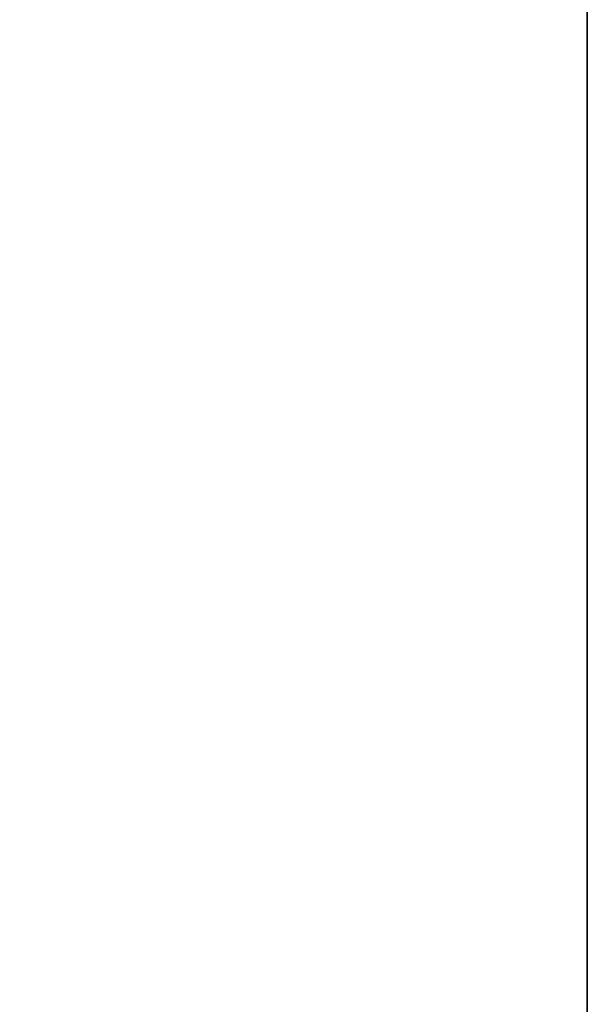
# Model space of a CAD drawing. Header units: millimetres. Extents: x 0 to 297, y 0 to 210.
# Tile 148 of 256: x 55.728 to 56.014, y 157.774 to 158.269. Entities that reach past the tile are written whole.
import ezdxf

# ---------------------------------------------------------------- set-up
doc = ezdxf.new("R2010")
doc.units = ezdxf.units.MM
doc.header["$LTSCALE"] = 16.335
doc.layers.get('0').update_dxf_attribs({"linetype": 'CONTINUOUS'})
for name, color, linetype in [('AXES_REF', 7, 'CONTINUOUS'), ('INTFCLR_1', 7, 'CONTINUOUS'), ('INTFCLR_72935', 7, 'CONTINUOUS')]:
    doc.layers.add(name, color=color, linetype=linetype)

msp = doc.modelspace()

# ---------------------------------------------------------------- linework, layer by layer
at = {"color": 7, "linetype": 'Continuous'}
for radius in [6.78708, 6.7865, 6.74304]:
    msp.add_circle((57.46373, 154.71146), radius, dxfattribs=at)
for radius, start, end in [(6.72, 278.277129, 261.722871), (6.874, 193.234383, 36.724612)]:
    msp.add_arc((57.46373, 154.71146), radius, start, end, dxfattribs=at)
at = {"layer": 'AXES_REF', "color": 9, "linetype": 'Continuous'}
for radius in [6.19116, 4.15]:
    msp.add_circle((57.46373, 154.71146), radius, dxfattribs=at)
at = {"layer": 'INTFCLR_1', "color": 6, "linetype": 'Continuous'}
msp.add_line((56.01345, 159.03045), (56.01345, 157.16145), dxfattribs=at)
at = {"layer": 'INTFCLR_72935', "color": 6, "linetype": 'Continuous'}
msp.add_line((56.01345, 157.16145), (56.01345, 159.03045), dxfattribs=at)

doc.saveas('drawing.dxf')
